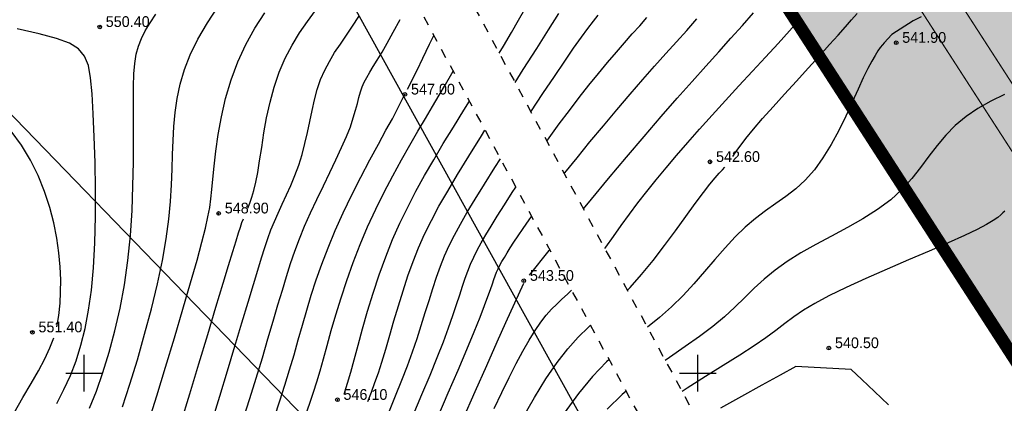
# Model space of a CAD drawing. Extents: x 0 to 363660, y 0 to 4201329.
# Tile 67 of 256: x 360095 to 360175, y 4200598 to 4200629. Entities that reach past the tile are written whole.
import ezdxf

# ---------------------------------------------------------------- set-up
doc = ezdxf.new("R2010")
doc.units = 0
doc.header["$LTSCALE"] = 0.5
doc.header["$MEASUREMENT"] = 0
doc.header["$PDMODE"] = 32
doc.header["$PDSIZE"] = 0.3
for name, pattern in [('CONTI', [0]), ('GOST2.303 6', [12, 8, -1.5, 1, -1.5]), ('STRIH_1', [3, 2, -1]), ('Д_ТРОТ_ТРУБА', [3, 1.5, -1.5])]:
    doc.linetypes.add(name, pattern=pattern)
for name, color, linetype in [('(004) Точки рельефа', 7, 'Continuous'), ('(014) Водопровод', 5, 'ИК_Водопровод -------в--------'), ('(025) Дорога', 7, 'Continuous'), ('GORIZDEFAULT', 32, 'CONTI'), ('PI_TTDEFAULT', 5, 'CONTI'), ('SETKR', 2, 'CONTI'), ('Штрих Стекло', 7, 'Continuous')]:
    doc.layers.add(name, color=color, linetype=linetype)
doc.layers.add('(032) Горизонтали утолщенные', color=32, linetype='Continuous', lineweight=30)
doc.layers.add('.', color=7, linetype='Continuous', lineweight=15)
doc.styles.add('D-431', font='d431.ttf')
doc.styles.get("Standard").update_dxf_attribs({"font": 'times.ttf'})
doc.linetypes.add('ИК_Водопровод -------в--------', pattern='A,9,-0.6,["В",Standard,S=1.2,R=0,X=0,Y=-0.6],-1.2', length=10.8)

# ---------------------------------------------------------------- blocks, each defined once
blk = doc.blocks.new('BL_333')
at = {"color": 0}
for p, q in [((0, -1.5), (0, 1.5)), ((-1.5, 0), (1.5, 0))]:
    blk.add_line(p, q, dxfattribs=at)
blk = doc.blocks.new('gergrgrre')
at = {"layer": '(014) Водопровод', "flags": 128}
blk.add_lwpolyline([(360036.438, 4200773.015), (360047.098, 4200750.311), (360089.76, 4200681.101), (360107.619, 4200655.796), (360141.826, 4200594.039), (360149.345, 4200579.998), (360206.507, 4200508.61), (360230.262, 4200479.387), (360306.281, 4200388.525), (360409.154, 4200291.553), (360456.114, 4200244.191), (360490.793, 4200199.337)], dxfattribs=at)
at = {"layer": '(025) Дорога', "linetype": 'Д_ТРОТ_ТРУБА', "flags": 128}
for points in [[(360044.195, 4200796.012), (360041.816, 4200791.773), (360042.358, 4200788.304), (360046.087, 4200780.21), (360059.012, 4200755.887), (360082.266, 4200713.415), (360119.837, 4200651.911), (360154.248, 4200588.273), (360168.952, 4200565.337), (360182.618, 4200547.766), (360213.043, 4200512.044), (360268.283, 4200446.262), (360308.926, 4200401.534), (360387.369, 4200322.593), (360428.116, 4200283.497), (360457.116, 4200256.42), (360464.886, 4200245.444), (360476.507, 4200228.263), (360489.06, 4200214.493), (360499.065, 4200202.984)], [(360034.859, 4200791.392), (360036.733, 4200790.501), (360038.761, 4200786.553), (360042.501, 4200778.433), (360055.492, 4200753.988), (360078.803, 4200711.411), (360116.369, 4200649.915), (360150.8, 4200586.24), (360165.682, 4200563.025), (360179.515, 4200545.24), (360209.989, 4200509.461), (360265.27, 4200443.63), (360306.026, 4200398.778), (360384.565, 4200319.74), (360425.367, 4200280.592), (360454.087, 4200253.775), (360461.596, 4200243.167), (360473.356, 4200225.782), (360486.072, 4200211.833), (360495.233, 4200201.295)]]:
    blk.add_lwpolyline(points, dxfattribs=at)
at = {"layer": '(032) Горизонтали утолщенные', "color": 32}
for points in [[(360133.813, 4200626.065, 546), (360134.16, 4200626.63, 546), (360134.82, 4200627.74, 546), (360135.4, 4200628.75, 546), (360135.9, 4200629.64, 546)], [(360139.121, 4200616.248, 544), (360139.17, 4200616.31, 544), (360140.16, 4200617.54, 544), (360141.21, 4200618.83, 544), (360142.31, 4200620.14, 544), (360143.41, 4200621.45, 544), (360144.49, 4200622.72, 544), (360145.52, 4200623.92, 544), (360146.48, 4200625.01, 544), (360147.39, 4200626.03, 544), (360148.25, 4200626.99, 544), (360149.09, 4200627.91, 544), (360149.91, 4200628.84, 544)], [(360100.45, 4200597.15, 550), (360101, 4200598.55, 550), (360101.53, 4200600.07, 550), (360102.04, 4200601.71, 550), (360102.51, 4200603.46, 550), (360102.93, 4200605.29, 550), (360103.29, 4200607.2, 550), (360103.57, 4200609.18, 550), (360103.78, 4200611.21, 550), (360103.91, 4200613.25, 550), (360103.98, 4200615.25, 550), (360104.02, 4200617.19, 550), (360104.02, 4200619, 550), (360104.02, 4200620.66, 550), (360104.01, 4200622.12, 550), (360104.02, 4200623.34, 550), (360104.06, 4200624.37, 550), (360104.13, 4200625.23, 550), (360104.25, 4200625.97, 550), (360104.43, 4200626.63, 550), (360104.67, 4200627.25, 550), (360104.98, 4200627.87, 550), (360105.38, 4200628.53, 550), (360105.85, 4200629.24, 550)], [(360168.18, 4200629.01, 542), (360167.55, 4200628.68, 542), (360165.79, 4200627.58, 542), (360165.17, 4200626.89, 542), (360165.03, 4200626.73, 542), (360164.86, 4200626.52, 542), (360164.67, 4200626.25, 542), (360164.44, 4200625.88, 542), (360164.17, 4200625.41, 542), (360163.85, 4200624.81, 542), (360163.48, 4200624.05, 542), (360163.06, 4200623.12, 542), (360162.58, 4200622.07, 542), (360162.06, 4200620.94, 542), (360161.48, 4200619.77, 542), (360160.86, 4200618.62, 542), (360160.19, 4200617.54, 542), (360159.49, 4200616.56, 542), (360158.74, 4200615.73, 542), (360157.97, 4200615.02, 542), (360157.17, 4200614.4, 542), (360156.35, 4200613.81, 542), (360155.52, 4200613.22, 542), (360154.69, 4200612.6, 542), (360153.86, 4200611.9, 542), (360153.04, 4200611.1, 542), (360152.22, 4200610.21, 542), (360151.39, 4200609.26, 542), (360150.55, 4200608.28, 542), (360149.68, 4200607.29, 542), (360148.79, 4200606.32, 542), (360147.85, 4200605.4, 542), (360146.87, 4200604.54, 542), (360145.885, 4200603.738, 542)], [(360110.42, 4200596.1, 548), (360111.05, 4200598.12, 548), (360111.68, 4200600.18, 548), (360112.29, 4200602.2, 548), (360112.86, 4200604.09, 548), (360113.37, 4200605.79, 548), (360113.79, 4200607.21, 548), (360114.15, 4200608.4, 548), (360114.45, 4200609.4, 548), (360114.72, 4200610.24, 548), (360114.97, 4200610.98, 548), (360115.22, 4200611.67, 548), (360115.5, 4200612.34, 548), (360115.8, 4200613.03, 548), (360116.14, 4200613.76, 548), (360116.48, 4200614.51, 548), (360116.83, 4200615.29, 548), (360117.17, 4200616.1, 548), (360117.48, 4200616.94, 548), (360117.76, 4200617.8, 548), (360117.99, 4200618.69, 548), (360118.2, 4200619.59, 548), (360118.38, 4200620.49, 548), (360118.57, 4200621.38, 548), (360118.76, 4200622.26, 548), (360118.99, 4200623.1, 548), (360119.27, 4200623.91, 548), (360119.6, 4200624.67, 548), (360119.99, 4200625.39, 548), (360120.41, 4200626.1, 548), (360120.88, 4200626.8, 548), (360121.37, 4200627.52, 548), (360121.87, 4200628.26, 548), (360122.38, 4200629.05, 548)], [(360121.19, 4200598.28, 546), (360121.74, 4200600.08, 546), (360122, 4200601.09, 546), (360122.32, 4200602.28, 546), (360122.69, 4200603.61, 546), (360123.1, 4200605.04, 546), (360123.55, 4200606.52, 546), (360124.04, 4200608.01, 546), (360124.57, 4200609.48, 546), (360125.13, 4200610.88, 546), (360125.73, 4200612.22, 546), (360126.36, 4200613.53, 546), (360127.03, 4200614.81, 546), (360127.73, 4200616.09, 546), (360128.48, 4200617.38, 546), (360129.26, 4200618.69, 546), (360130.09, 4200620.04, 546), (360130.93, 4200621.41, 546), (360131.386, 4200622.144, 546)], [(360128.81, 4200596.42, 544), (360129.67, 4200598.41, 544), (360130.47, 4200600.26, 544), (360131.18, 4200601.94, 544), (360131.78, 4200603.38, 544), (360132.26, 4200604.56, 544), (360132.63, 4200605.5, 544), (360132.9, 4200606.24, 544), (360133.1, 4200606.82, 544), (360133.26, 4200607.27, 544), (360133.38, 4200607.63, 544), (360133.49, 4200607.94, 544), (360133.6, 4200608.23, 544), (360133.73, 4200608.51, 544), (360133.88, 4200608.8, 544), (360134.04, 4200609.1, 544), (360134.24, 4200609.43, 544), (360134.46, 4200609.79, 544), (360134.72, 4200610.2, 544), (360135.01, 4200610.66, 544), (360135.36, 4200611.19, 544), (360135.77, 4200611.79, 544), (360136.25, 4200612.48, 544), (360136.458, 4200612.763, 544)], [(360142.762, 4200601.105, 542), (360142.57, 4200600.93, 542), (360141.43, 4200599.74, 542), (360140.28, 4200598.36, 542), (360139.12, 4200596.74, 542), (360137.97, 4200594.95, 542), (360136.85, 4200593.07, 542), (360135.8, 4200591.17, 542), (360134.82, 4200589.34, 542), (360133.95, 4200587.65, 542), (360133.2, 4200586.19, 542), (360132.56, 4200584.93, 542), (360132.05, 4200583.94, 542), (360131.63, 4200583.11, 542)]]:
    blk.add_polyline3d(points, dxfattribs=at)
at = {"linetype": 'Continuous', "elevation": 1.643}
blk.add_lwpolyline([(359968.105, 4200751.148), (360144.875, 4200568.598), (360208.905, 4200501.768), (360248.135, 4200449.088), (360280.365, 4200400.868), (360329.345, 4200345.008), (360410.625, 4200285.188), (360473.125, 4200218.998), (360491.256, 4200199.541)], dxfattribs=at)
at = {"layer": 'GORIZDEFAULT', "color": 32}
for points in [[(360135.108, 4200623.669, 545.5), (360135.78, 4200624.73, 545.5), (360136.87, 4200626.43, 545.5), (360137.84, 4200627.97, 545.5), (360138.67, 4200629.28, 545.5)], [(360097.78, 4200603.77, 551), (360097.94, 4200604.69, 551), (360098.04, 4200605.69, 551), (360098.08, 4200606.6, 551), (360098.09, 4200607.6, 551), (360098.04, 4200608.67, 551), (360097.94, 4200609.8, 551), (360097.78, 4200610.99, 551), (360097.53, 4200612.23, 551), (360097.2, 4200613.5, 551), (360096.78, 4200614.8, 551), (360096.25, 4200616.09, 551), (360095.63, 4200617.35, 551), (360094.89, 4200618.57, 551), (360094.05, 4200619.7, 551)], [(360136.393, 4200621.294, 545), (360137.38, 4200622.78, 545), (360138.31, 4200624.17, 545), (360139.15, 4200625.42, 545), (360139.88, 4200626.47, 545), (360140.51, 4200627.35, 545), (360141.04, 4200628.07, 545), (360141.5, 4200628.66, 545), (360141.89, 4200629.15, 545)], [(360097.79, 4200597.52, 550.5), (360098.36, 4200598.66, 550.5), (360098.88, 4200599.82, 550.5), (360099.34, 4200601.01, 550.5), (360099.74, 4200602.27, 550.5), (360100.09, 4200603.63, 550.5), (360100.37, 4200605.12, 550.5), (360100.6, 4200606.76, 550.5), (360100.77, 4200608.59, 550.5), (360100.87, 4200610.61, 550.5), (360100.92, 4200612.77, 550.5), (360100.93, 4200614.98, 550.5), (360100.9, 4200617.16, 550.5), (360100.83, 4200619.24, 550.5), (360100.75, 4200621.13, 550.5), (360100.65, 4200622.75, 550.5), (360100.53, 4200624.05, 550.5), (360100.35, 4200625.05, 550.5), (360100.04, 4200625.81, 550.5), (360099.55, 4200626.4, 550.5), (360098.81, 4200626.86, 550.5), (360097.76, 4200627.25, 550.5), (360096.35, 4200627.63, 550.5), (360094.54, 4200628.04, 550.5)], [(360140.676, 4200613.372, 543.5), (360141.33, 4200614.16, 543.5), (360142.73, 4200615.85, 543.5), (360144.18, 4200617.58, 543.5), (360145.63, 4200619.28, 543.5), (360147.02, 4200620.91, 543.5), (360148.32, 4200622.4, 543.5), (360149.53, 4200623.76, 543.5), (360150.65, 4200625.01, 543.5), (360151.7, 4200626.17, 543.5), (360152.7, 4200627.27, 543.5), (360153.64, 4200628.31, 543.5), (360154.54, 4200629.33, 543.5)], [(360142.416, 4200610.155, 543), (360142.5, 4200610.27, 543), (360143.12, 4200611.13, 543), (360143.76, 4200612.03, 543), (360144.43, 4200612.94, 543), (360145.12, 4200613.86, 543), (360145.84, 4200614.79, 543), (360146.6, 4200615.74, 543), (360147.41, 4200616.72, 543), (360148.26, 4200617.73, 543), (360149.17, 4200618.78, 543), (360150.14, 4200619.88, 543), (360151.17, 4200621.02, 543), (360152.25, 4200622.21, 543), (360153.35, 4200623.4, 543), (360154.45, 4200624.58, 543), (360155.52, 4200625.74, 543), (360156.53, 4200626.85, 543), (360157.47, 4200627.88, 543), (360158.32, 4200628.83, 543)], [(360152.86, 4200617.65, 542.5), (360153.1, 4200618.02, 542.5), (360153.44, 4200618.49, 542.5), (360153.91, 4200619.1, 542.5), (360154.54, 4200619.87, 542.5), (360155.27, 4200620.73, 542.5), (360156.13, 4200621.69, 542.5), (360157.06, 4200622.73, 542.5), (360158.03, 4200623.79, 542.5), (360158.99, 4200624.85, 542.5), (360159.91, 4200625.85, 542.5), (360160.73, 4200626.75, 542.5), (360161.43, 4200627.53, 542.5), (360162.02, 4200628.2, 542.5), (360162.53, 4200628.77, 542.5), (360162.98, 4200629.28, 542.5)], [(360137.698, 4200618.88, 544.5), (360137.9, 4200619.17, 544.5), (360138.71, 4200620.3, 544.5), (360139.53, 4200621.39, 544.5), (360140.33, 4200622.44, 544.5), (360141.13, 4200623.45, 544.5), (360141.9, 4200624.4, 544.5), (360142.65, 4200625.3, 544.5), (360143.36, 4200626.14, 544.5), (360144.03, 4200626.91, 544.5), (360144.66, 4200627.62, 544.5), (360145.26, 4200628.29, 544.5), (360145.85, 4200628.96, 544.5)], [(360105.24, 4200596, 549), (360105.92, 4200598.16, 549), (360106.64, 4200600.5, 549), (360107.36, 4200602.89, 549), (360108.05, 4200605.21, 549), (360108.67, 4200607.36, 549), (360109.2, 4200609.2, 549), (360109.6, 4200610.67, 549), (360109.89, 4200611.82, 549), (360110.09, 4200612.73, 549), (360110.23, 4200613.5, 549), (360110.33, 4200614.21, 549), (360110.4, 4200614.95, 549), (360110.48, 4200615.81, 549), (360110.59, 4200616.86, 549), (360110.73, 4200618.08, 549), (360110.93, 4200619.44, 549), (360111.19, 4200620.88, 549), (360111.53, 4200622.37, 549), (360111.97, 4200623.88, 549), (360112.52, 4200625.35, 549), (360113.17, 4200626.76, 549), (360113.92, 4200628.1, 549), (360114.71, 4200629.35, 549)], [(360103.12, 4200597.27, 549.5), (360103.73, 4200599.12, 549.5), (360104.34, 4200601.1, 549.5), (360104.93, 4200603.17, 549.5), (360105.49, 4200605.25, 549.5), (360105.98, 4200607.28, 549.5), (360106.39, 4200609.19, 549.5), (360106.69, 4200610.94, 549.5), (360106.9, 4200612.53, 549.5), (360107.04, 4200613.99, 549.5), (360107.12, 4200615.34, 549.5), (360107.18, 4200616.6, 549.5), (360107.21, 4200617.8, 549.5), (360107.25, 4200618.96, 549.5), (360107.31, 4200620.1, 549.5), (360107.41, 4200621.24, 549.5), (360107.57, 4200622.38, 549.5), (360107.82, 4200623.53, 549.5), (360108.17, 4200624.72, 549.5), (360108.64, 4200625.93, 549.5), (360109.26, 4200627.2, 549.5), (360110.04, 4200628.52, 549.5), (360110.93, 4200629.86, 549.5)], [(360113.35, 4200613.45, 548.5), (360113.51, 4200613.85, 548.5), (360113.67, 4200614.32, 548.5), (360113.83, 4200614.88, 548.5), (360113.99, 4200615.55, 548.5), (360114.14, 4200616.34, 548.5), (360114.3, 4200617.3, 548.5), (360114.47, 4200618.39, 548.5), (360114.65, 4200619.57, 548.5), (360114.87, 4200620.8, 548.5), (360115.15, 4200622.06, 548.5), (360115.48, 4200623.3, 548.5), (360115.89, 4200624.5, 548.5), (360116.39, 4200625.64, 548.5), (360116.95, 4200626.7, 548.5), (360117.56, 4200627.7, 548.5), (360118.2, 4200628.64, 548.5), (360118.85, 4200629.54, 548.5)], [(360112.96, 4200596.25, 547.5), (360113.5, 4200597.93, 547.5), (360114.02, 4200599.6, 547.5), (360114.52, 4200601.24, 547.5), (360114.98, 4200602.8, 547.5), (360115.41, 4200604.25, 547.5), (360115.79, 4200605.56, 547.5), (360116.15, 4200606.76, 547.5), (360116.48, 4200607.87, 547.5), (360116.81, 4200608.92, 547.5), (360117.16, 4200609.94, 547.5), (360117.54, 4200610.95, 547.5), (360117.96, 4200611.98, 547.5), (360118.44, 4200613.05, 547.5), (360118.95, 4200614.14, 547.5), (360119.49, 4200615.25, 547.5), (360120.02, 4200616.33, 547.5), (360120.52, 4200617.38, 547.5), (360120.98, 4200618.37, 547.5), (360121.38, 4200619.27, 547.5), (360121.69, 4200620.07, 547.5), (360121.92, 4200620.78, 547.5), (360122.11, 4200621.41, 547.5), (360122.26, 4200621.96, 547.5), (360122.38, 4200622.46, 547.5), (360122.51, 4200622.91, 547.5), (360122.65, 4200623.32, 547.5), (360122.82, 4200623.7, 547.5), (360123.02, 4200624.09, 547.5), (360123.27, 4200624.5, 547.5), (360123.55, 4200624.96, 547.5), (360123.88, 4200625.49, 547.5), (360124.27, 4200626.13, 547.5), (360124.7, 4200626.88, 547.5), (360125.19, 4200627.78, 547.5), (360125.74, 4200628.81, 547.5)], [(360174.98, 4200622.7, 541.5), (360173.87, 4200622.14, 541.5), (360172.82, 4200621.54, 541.5), (360171.85, 4200620.89, 541.5), (360170.97, 4200620.18, 541.5), (360170.19, 4200619.39, 541.5), (360169.49, 4200618.55, 541.5), (360168.82, 4200617.67, 541.5), (360168.15, 4200616.76, 541.5), (360167.44, 4200615.86, 541.5), (360166.63, 4200614.97, 541.5), (360165.71, 4200614.12, 541.5), (360164.64, 4200613.33, 541.5), (360163.45, 4200612.57, 541.5), (360162.18, 4200611.85, 541.5), (360160.89, 4200611.16, 541.5), (360159.61, 4200610.47, 541.5), (360158.39, 4200609.79, 541.5), (360157.27, 4200609.1, 541.5), (360156.29, 4200608.39, 541.5), (360155.41, 4200607.67, 541.5), (360154.6, 4200606.92, 541.5), (360153.82, 4200606.16, 541.5), (360153.02, 4200605.39, 541.5), (360152.17, 4200604.6, 541.5), (360151.22, 4200603.81, 541.5), (360150.14, 4200603, 541.5), (360148.96, 4200602.17, 541.5), (360147.7, 4200601.29, 541.5), (360147.347, 4200601.036, 541.5)], [(360126.34, 4200623.14, 547), (360127.13, 4200624.68, 547), (360127.59, 4200625.64, 547), (360128.14, 4200626.78, 547), (360128.489, 4200627.501, 547)], [(360118.03, 4200596.56, 546.5), (360118.39, 4200597.55, 546.5), (360118.7, 4200598.45, 546.5), (360118.97, 4200599.31, 546.5), (360119.23, 4200600.2, 546.5), (360119.5, 4200601.17, 546.5), (360119.8, 4200602.26, 546.5), (360120.13, 4200603.47, 546.5), (360120.51, 4200604.76, 546.5), (360120.93, 4200606.14, 546.5), (360121.39, 4200607.56, 546.5), (360121.91, 4200609.01, 546.5), (360122.48, 4200610.47, 546.5), (360123.1, 4200611.92, 546.5), (360123.76, 4200613.35, 546.5), (360124.45, 4200614.74, 546.5), (360125.15, 4200616.08, 546.5), (360125.85, 4200617.36, 546.5), (360126.53, 4200618.58, 546.5), (360127.19, 4200619.7, 546.5), (360127.8, 4200620.74, 546.5), (360128.38, 4200621.71, 546.5), (360128.92, 4200622.63, 546.5), (360129.45, 4200623.51, 546.5), (360129.96, 4200624.39, 546.5), (360130.068, 4200624.581, 546.5)], [(360115.5, 4200596.41, 547), (360115.94, 4200597.74, 547), (360116.36, 4200599.02, 547), (360116.74, 4200600.27, 547), (360117.11, 4200601.5, 547), (360117.45, 4200602.71, 547), (360117.8, 4200603.91, 547), (360118.14, 4200605.12, 547), (360118.51, 4200606.35, 547), (360118.91, 4200607.6, 547), (360119.36, 4200608.89, 547), (360119.87, 4200610.22, 547), (360120.44, 4200611.61, 547), (360121.1, 4200613.06, 547), (360121.81, 4200614.53, 547), (360122.55, 4200615.97, 547), (360123.28, 4200617.36, 547), (360123.97, 4200618.64, 547), (360124.59, 4200619.78, 547), (360125.11, 4200620.72, 547), (360126.13, 4200622.72, 547)], [(360123.11, 4200597.7, 545.5), (360123.4, 4200598.46, 545.5), (360123.69, 4200599.23, 545.5), (360123.97, 4200600.04, 545.5), (360124.25, 4200600.9, 545.5), (360124.57, 4200601.96, 545.5), (360124.9, 4200603.09, 545.5), (360125.24, 4200604.27, 545.5), (360125.6, 4200605.49, 545.5), (360125.98, 4200606.71, 545.5), (360126.38, 4200607.92, 545.5), (360126.8, 4200609.09, 545.5), (360127.25, 4200610.22, 545.5), (360127.74, 4200611.32, 545.5), (360128.29, 4200612.43, 545.5), (360128.91, 4200613.59, 545.5), (360129.62, 4200614.83, 545.5), (360130.42, 4200616.18, 545.5), (360131.34, 4200617.68, 545.5), (360132.37, 4200619.34, 545.5), (360132.657, 4200619.793, 545.5)], [(360175, 4200613.19, 541), (360174.85, 4200613.05, 541), (360174.68, 4200612.89, 541), (360174.43, 4200612.68, 541), (360174.05, 4200612.43, 541), (360173.51, 4200612.1, 541), (360172.75, 4200611.7, 541), (360171.72, 4200611.21, 541), (360170.39, 4200610.62, 541), (360168.85, 4200609.95, 541), (360167.15, 4200609.22, 541), (360165.41, 4200608.47, 541), (360163.69, 4200607.72, 541), (360162.08, 4200606.98, 541), (360160.68, 4200606.3, 541), (360159.54, 4200605.68, 541), (360158.61, 4200605.12, 541), (360157.82, 4200604.58, 541), (360157.09, 4200604.05, 541), (360156.36, 4200603.49, 541), (360155.55, 4200602.89, 541), (360154.58, 4200602.22, 541), (360153.41, 4200601.46, 541), (360152.06, 4200600.62, 541), (360150.61, 4200599.72, 541), (360149.12, 4200598.78, 541), (360148.714, 4200598.508, 541)], [(360124.82, 4200596.81, 545), (360125.38, 4200598.17, 545), (360125.89, 4200599.42, 545), (360126.35, 4200600.6, 545), (360126.76, 4200601.73, 545), (360127.13, 4200602.83, 545), (360127.47, 4200603.89, 545), (360127.79, 4200604.93, 545), (360128.1, 4200605.93, 545), (360128.4, 4200606.9, 545), (360128.71, 4200607.82, 545), (360129.03, 4200608.71, 545), (360129.37, 4200609.55, 545), (360129.74, 4200610.39, 545), (360130.17, 4200611.24, 545), (360130.65, 4200612.13, 545), (360131.21, 4200613.1, 545), (360131.86, 4200614.18, 545), (360132.61, 4200615.38, 545), (360133.46, 4200616.75, 545), (360133.916, 4200617.464, 545)], [(360144.257, 4200606.749, 542.5), (360144.49, 4200606.99, 542.5), (360145.41, 4200608.04, 542.5), (360146.35, 4200609.19, 542.5), (360147.28, 4200610.4, 542.5), (360148.18, 4200611.6, 542.5), (360149.02, 4200612.76, 542.5), (360149.79, 4200613.81, 542.5), (360150.45, 4200614.7, 542.5), (360150.98, 4200615.4, 542.5), (360151.41, 4200615.92, 542.5), (360151.74, 4200616.3, 542.5), (360152, 4200616.57, 542.5), (360152.2, 4200616.77, 542.5)], [(360126.8, 4200596.57, 544.5), (360127.52, 4200598.27, 544.5), (360128.18, 4200599.84, 544.5), (360128.76, 4200601.27, 544.5), (360129.27, 4200602.56, 544.5), (360129.69, 4200603.69, 544.5), (360130.05, 4200604.7, 544.5), (360130.35, 4200605.59, 544.5), (360130.6, 4200606.38, 544.5), (360130.83, 4200607.08, 544.5), (360131.04, 4200607.73, 544.5), (360131.26, 4200608.32, 544.5), (360131.49, 4200608.89, 544.5), (360131.74, 4200609.45, 544.5), (360132.02, 4200610.02, 544.5), (360132.35, 4200610.62, 544.5), (360132.72, 4200611.26, 544.5), (360133.16, 4200611.98, 544.5), (360133.66, 4200612.79, 544.5), (360134.24, 4200613.7, 544.5), (360134.88, 4200614.7, 544.5), (360135.171, 4200615.144, 544.5)], [(360105.51, 4200588.6, 548.5), (360106.68, 4200591.95, 548.5), (360107.23, 4200593.78, 548.5), (360107.89, 4200595.94, 548.5), (360108.6, 4200598.31, 548.5), (360109.34, 4200600.76, 548.5), (360110.07, 4200603.16, 548.5), (360110.74, 4200605.39, 548.5), (360111.33, 4200607.32, 548.5), (360111.77, 4200608.78, 548.5), (360112.11, 4200609.92, 548.5), (360112.38, 4200610.78, 548.5), (360112.58, 4200611.43, 548.5), (360112.73, 4200611.9, 548.5), (360112.86, 4200612.27, 548.5), (360112.98, 4200612.57, 548.5)], [(360136.29, 4200607.97, 543.5), (360137.9, 4200609.99, 543.5), (360137.935, 4200610.033, 543.5)], [(360130.85, 4200596.23, 543.5), (360131.85, 4200598.5, 543.5), (360132.8, 4200600.64, 543.5), (360133.64, 4200602.55, 543.5), (360134.35, 4200604.14, 543.5), (360135.82, 4200607.34, 543.5)], [(360133.41, 4200597.12, 543), (360134.04, 4200598.44, 543), (360134.64, 4200599.66, 543), (360135.21, 4200600.78, 543), (360135.74, 4200601.79, 543), (360136.25, 4200602.69, 543), (360136.74, 4200603.48, 543), (360137.2, 4200604.16, 543), (360137.65, 4200604.73, 543), (360138.08, 4200605.21, 543), (360138.5, 4200605.63, 543), (360138.93, 4200606.03, 543), (360139.37, 4200606.44, 543), (360139.699, 4200606.769, 543)], [(360135.76, 4200596.41, 542.5), (360136.69, 4200598.02, 542.5), (360137.62, 4200599.53, 542.5), (360138.53, 4200600.87, 542.5), (360139.41, 4200601.99, 542.5), (360140.26, 4200602.94, 542.5), (360141.09, 4200603.76, 542.5), (360141.247, 4200603.906, 542.5)], [(360094.3, 4200596.78, 551), (360095.01, 4200598.02, 551), (360095.68, 4200599.15, 551), (360096.27, 4200600.18, 551), (360096.8, 4200601.18, 551), (360097.22, 4200602.07, 551), (360097.53, 4200602.89, 551)], [(360165.54, 4200597.43, 540.5), (360164.4, 4200598.51, 540.5), (360163.37, 4200599.48, 540.5), (360162.49, 4200600.29, 540.5), (360157.99, 4200600.55, 540.5), (360156.71, 4200599.85, 540.5), (360155.21, 4200599.03, 540.5), (360153.56, 4200598.11, 540.5), (360151.85, 4200597.15, 540.5)], [(360144.151, 4200598.536, 541.5), (360143.83, 4200598.26, 541.5), (360142.62, 4200597.06, 541.5)]]:
    blk.add_polyline3d(points, dxfattribs=at)
at = {"layer": 'PI_TTDEFAULT', "color": 5}
for p in [(360101.27, 4200628.19, 550.4), (360166.16, 4200626.9, 541.9), (360126.13, 4200622.7, 547), (360150.99, 4200617.21, 542.6), (360110.96, 4200613.01, 548.9), (360135.82, 4200607.53, 543.5), (360095.79, 4200603.33, 551.4), (360160.67, 4200602.04, 540.5), (360120.64, 4200597.84, 546.1)]:
    blk.add_point(p, dxfattribs=at)
at = {"layer": 'SETKR', "color": 92}
for p in [(360100, 4200600), (360150, 4200600)]:
    blk.add_blockref('BL_333', p, dxfattribs=at)
at = {"layer": '(004) Точки рельефа', "style": 'D-431'}
for s, p in [('550.40', (360101.76, 4200628.19)), ('541.90', (360166.65, 4200626.9)), ('547.00', (360126.63, 4200622.69)), ('542.60', (360151.48, 4200617.2)), ('548.90', (360111.46, 4200613.01)), ('543.50', (360136.32, 4200607.52)), ('551.40', (360096.28, 4200603.33)), ('540.50', (360161.17, 4200602.04)), ('546.10', (360121.13, 4200597.83))]:
    blk.add_text(s, height=0.875, dxfattribs=at).set_placement(p)

msp = doc.modelspace()

# ---------------------------------------------------------------- hatches: boundary and pattern name
at = {"layer": '.', "ltscale": 0.149071}
h = msp.add_hatch(color=256, dxfattribs=at)
h.dxf.hatch_style = 1
h.set_gradient(color1=(255, 255, 255), tint=1)
h.paths.add_polyline_path([(359890.241, 4200193.891), (361190.241, 4200193.891), (361190.241, 4201328.891), (359890.241, 4201328.891)])
h.paths.add_polyline_path([(359905.241, 4201313.891), (361175.241, 4201313.891), (361175.241, 4200208.891), (359905.241, 4200208.891)], flags=16)
h = msp.add_hatch(color=256, dxfattribs=at)
h.dxf.hatch_style = 1
h.set_gradient(color1=(51, 204, 0), color2=(51, 204, 0), tint=1)
edge = h.paths.add_edge_path()
edge.add_line((361134.955, 4200608.327), (360514.494, 4200266.411))
edge.add_arc((360509.185, 4200276.045), 11, 226.16627, 298.85775, ccw=False)
edge.add_line((360501.567, 4200268.11), (360238.667, 4200520.519))
edge.add_line((360238.667, 4200520.519), (360063.771, 4200791.021))
edge.add_line((360063.771, 4200791.021), (360055.869, 4200786.666))
edge.add_line((360055.869, 4200786.666), (360231.678, 4200514.752))
edge.add_line((360231.678, 4200514.752), (360505.949, 4200251.426))
edge.add_line((360505.949, 4200251.426), (361159.312, 4200611.473))
edge.add_line((361159.312, 4200611.473), (360747.942, 4201168.046))
edge.add_line((360747.942, 4201168.046), (360739.99, 4201163.663))
edge.add_line((360739.99, 4201163.663), (361138.492, 4200624.499))
edge.add_arc((361129.646, 4200617.961), 11, -61.14225, 36.46852, ccw=False)
h.paths.add_polyline_path([(360635.673, 4200691.995), (360780.102, 4200429.905), (360566.526, 4200312.211), (360568.119, 4200309.29), (360507.955, 4200275.985), (360501.782, 4200287.198), (360494.307, 4200283.398), (360465.92, 4200310.652), (360492.99, 4200325.73), (360496.558, 4200319.096), (360521.869, 4200333.03), (360529.686, 4200318.832), (360555.304, 4200332.783), (360566.527, 4200312.211), (360586.689, 4200323.322), (360558.05, 4200375.292), (360464.998, 4200324.014), (360283.729, 4200498.05)], flags=16)
edge = h.paths.add_edge_path(flags=17)
edge.add_line((361133.667, 4200620.933), (360949.42, 4200870.214))
edge.add_arc((360945.4, 4200867.242), 5, 36.46852, 118.85775)
edge.add_line((360942.986, 4200871.621), (360648.845, 4200709.53))
edge.add_arc((360651.259, 4200705.151), 5, 118.85775, 208.85775)
edge.add_line((360646.88, 4200702.738), (360795.17, 4200433.642))
edge.add_arc((360799.549, 4200436.055), 5, 208.85775, 298.85775)
edge.add_line((360801.962, 4200431.676), (361132.059, 4200613.582))
edge.add_arc((361129.646, 4200617.961), 5, 298.85775, 396.46852)
h.paths.add_polyline_path([(360656.693, 4200703.578), (360944.264, 4200862.049), (361123.713, 4200619.259), (360801.122, 4200441.489)], flags=16)
edge = h.paths.add_edge_path(flags=17)
edge.add_line((360789.915, 4200430.746), (360641.624, 4200699.842))
edge.add_arc((360637.246, 4200697.429), 5, 28.86341, 118.85775)
edge.add_line((360634.832, 4200701.808), (360274.624, 4200503.308))
edge.add_arc((360277.037, 4200498.929), 5, 118.85775, 226.16627)
edge.add_line((360273.574, 4200495.323), (360505.722, 4200272.438))
edge.add_arc((360509.185, 4200276.045), 5, 226.16627, 298.85775)
edge.add_line((360511.598, 4200271.666), (360519.249, 4200275.882))
edge.add_line((360519.249, 4200275.882), (360524.504, 4200278.777))
edge.add_line((360524.504, 4200278.777), (360787.949, 4200423.954))
edge.add_arc((360785.536, 4200428.333), 5, 298.85775, 388.85775)
edge = h.paths.add_edge_path(flags=17)
edge.add_arc((360385.769, 4200927.93), 5, 28.85775, 118.85775)
edge.add_line((360383.356, 4200932.309), (360379.852, 4200930.379))
edge.add_line((360379.852, 4200930.379), (360528.625, 4200660.407))
edge.add_line((360528.625, 4200660.407), (360265.595, 4200515.46))
edge.add_line((360265.595, 4200515.46), (360250.316, 4200530.13))
edge.add_line((360250.316, 4200530.13), (360093.542, 4200772.602))
edge.add_line((360093.542, 4200772.602), (360090.338, 4200770.837))
edge.add_arc((360092.751, 4200766.458), 5, 118.85775, 212.88524)
edge.add_line((360088.552, 4200763.743), (360240.685, 4200528.449))
edge.add_line((360240.685, 4200528.449), (360243.327, 4200524.363))
edge.add_line((360243.327, 4200524.363), (360261.485, 4200506.929))
edge.add_arc((360264.948, 4200510.536), 5, 226.16627, 298.85775)
edge.add_line((360267.361, 4200506.157), (360536.472, 4200654.455))
edge.add_arc((360534.059, 4200658.834), 5, 298.85915, 388.85698)
edge.add_line((360538.438, 4200661.247), (360390.148, 4200930.343))
edge = h.paths.add_edge_path(flags=17)
edge.add_line((360749.145, 4201133.884), (360745.026, 4201131.614))
edge.add_line((360745.026, 4201131.614), (360929.872, 4200881.521))
edge.add_line((360929.872, 4200881.521), (360645.109, 4200724.598))
edge.add_line((360645.109, 4200724.598), (360496.336, 4200994.569))
edge.add_line((360496.336, 4200994.569), (360492.833, 4200992.639))
edge.add_arc((360495.246, 4200988.26), 5, 118.85775, 208.85855)
edge.add_line((360490.867, 4200985.847), (360639.157, 4200716.751))
edge.add_arc((360643.536, 4200719.164), 5, 208.85775, 298.85137)
edge.add_line((360645.949, 4200714.785), (360938.218, 4200875.845))
edge.add_arc((360935.805, 4200880.224), 5, 298.85775, 396.46852)
edge.add_line((360939.826, 4200883.196), (360755.579, 4201132.477))
edge.add_arc((360751.558, 4201129.505), 5, 36.46939, 118.85775)
at = {"layer": 'Штрих Стекло', "linetype": 'Continuous'}
h = msp.add_hatch(color=5, dxfattribs=at)
h.dxf.hatch_style = 1
h.set_gradient(color1=(173, 173, 173), color2=(166, 166, 166), one_color=1, tint=0.65)
edge = h.paths.add_edge_path()
edge.add_line((360067.205, 4200806.615), (360049.645, 4200796.938))
edge.add_arc((360052.059, 4200792.559), 5, 32.88524, 118.85775, ccw=False)
edge.add_line((360056.257, 4200795.274), (360060.259, 4200789.085))
edge.add_line((360060.259, 4200789.085), (360069.039, 4200793.924))
edge.add_line((360069.039, 4200793.924), (360065.267, 4200799.758))
edge.add_arc((360069.63, 4200802.227), 5.014, 118.92591, 209.50369, ccw=False)
edge = h.paths.add_edge_path()
edge.add_line((360236.317, 4200517.23), (360498.797, 4200265.225))
edge.add_arc((360509.185, 4200276.045), 15, 226.16627, 298.85775)
edge.add_line((360516.425, 4200262.908), (361136.886, 4200604.824))
edge.add_arc((361129.646, 4200617.961), 15, 298.85775, 396.46852)
edge.add_line((361141.709, 4200626.877), (360736.189, 4201168.806))
edge.add_arc((360740.21, 4201171.777), 5, 118.85775, 216.46852, ccw=False)
edge.add_line((360737.797, 4201176.157), (360731.547, 4201172.713))
edge.add_line((360731.547, 4201172.713), (361139.296, 4200625.094))
edge.add_arc((361129.646, 4200617.961), 12, -61.14225, 36.46852, ccw=False)
edge.add_line((361135.438, 4200607.451), (360507.891, 4200266.197))
edge.add_line((360507.891, 4200266.197), (360237.512, 4200520.465))
edge.add_line((360237.512, 4200520.465), (360062.893, 4200790.537))
edge.add_line((360062.893, 4200790.537), (360060.259, 4200789.085))
edge.add_line((360060.259, 4200789.085), (360234.992, 4200518.836))
edge.add_arc((360242.55, 4200523.723), 9, 212.88524, 226.16627)
edge = h.paths.add_edge_path(flags=16)
edge.add_line((360274.624, 4200503.308), (360634.832, 4200701.808))
edge.add_arc((360637.246, 4200697.429), 5, 28.85775, 118.85775, ccw=False)
edge.add_line((360641.625, 4200699.842), (360789.915, 4200430.746))
edge.add_arc((360785.536, 4200428.333), 5, -61.14225, 28.85775, ccw=False)
edge.add_line((360787.949, 4200423.954), (360511.598, 4200271.666))
edge.add_arc((360509.185, 4200276.045), 5, 226.82384, 298.85775, ccw=False)
edge.add_line((360505.764, 4200272.399), (360273.569, 4200495.328))
edge.add_arc((360277.037, 4200498.929), 5, 118.85775, 226.07521, ccw=False)
h.paths.add_polyline_path([(360274.624, 4200503.308), (360631.329, 4200699.877), (360780.102, 4200429.905), (360509.832, 4200280.969)], flags=0)
edge = h.paths.add_edge_path(flags=16)
edge.add_line((360648.845, 4200709.53), (360942.986, 4200871.621))
edge.add_arc((360945.4, 4200867.242), 5, 36.46852, 118.85775, ccw=False)
edge.add_line((360949.42, 4200870.214), (361133.667, 4200620.933))
edge.add_arc((361129.646, 4200617.961), 5, -61.14225, 36.46852, ccw=False)
edge.add_line((361132.059, 4200613.582), (360801.962, 4200431.676))
edge.add_arc((360799.549, 4200436.055), 5, 208.85775, 298.85775, ccw=False)
edge.add_line((360795.17, 4200433.642), (360646.88, 4200702.738))
edge.add_arc((360651.259, 4200705.151), 5, 118.85775, 208.85775, ccw=False)
h.paths.add_polyline_path([(360652.349, 4200711.46), (360938.867, 4200869.351), (361123.713, 4200619.259), (360801.122, 4200441.489)], flags=0)
edge = h.paths.add_edge_path(flags=17)
edge.add_line((361139.296, 4200625.094), (360731.547, 4201172.713))
edge.add_line((360731.547, 4201172.713), (360723.659, 4201168.366))
edge.add_arc((360726.073, 4201163.987), 5, 36.46852, 118.85775, ccw=False)
edge.add_line((360730.093, 4201166.959), (360939.826, 4200883.196))
edge.add_arc((360935.805, 4200880.224), 5, -61.14225, 36.46852, ccw=False)
edge.add_line((360938.218, 4200875.845), (360645.95, 4200714.785))
edge.add_arc((360643.536, 4200719.164), 5, 208.85775, 298.85775, ccw=False)
edge.add_line((360639.157, 4200716.751), (360490.867, 4200985.847))
edge.add_arc((360495.246, 4200988.26), 5, 118.85775, 208.85775, ccw=False)
edge.add_line((360492.833, 4200992.639), (360478.82, 4200984.917))
edge.add_arc((360481.233, 4200980.538), 5, 28.85775, 118.85775, ccw=False)
edge.add_line((360485.612, 4200982.951), (360633.903, 4200713.855))
edge.add_arc((360629.523, 4200711.442), 5, -61.14225, 28.85552, ccw=False)
edge.add_line((360631.937, 4200707.063), (360550.485, 4200662.177))
edge.add_arc((360548.072, 4200666.557), 5, 208.85775, 298.85775, ccw=False)
edge.add_line((360543.693, 4200664.143), (360395.403, 4200933.239))
edge.add_arc((360399.782, 4200935.652), 5, 118.85775, 208.85775, ccw=False)
edge.add_line((360397.369, 4200940.032), (360749.145, 4201133.884))
edge.add_arc((360751.558, 4201129.505), 5, 36.46852, 118.85775, ccw=False)
edge.add_line((360755.579, 4201132.477), (360745.985, 4201145.458))
edge.add_arc((360741.964, 4201142.486), 5, -61.14225, 36.46852, ccw=False)
edge.add_line((360744.377, 4201138.107), (360086.378, 4200775.506))
edge.add_arc((360084.042, 4200779.927), 5, 212.88524, 297.85041, ccw=False)
edge.add_line((360079.844, 4200777.212), (360088.552, 4200763.743))
edge.add_arc((360092.751, 4200766.458), 5, 118.85775, 212.88524, ccw=False)
edge.add_line((360090.338, 4200770.837), (360383.356, 4200932.309))
edge.add_arc((360385.769, 4200927.93), 5, 28.85775, 118.85775, ccw=False)
edge.add_line((360390.148, 4200930.343), (360538.438, 4200661.248))
edge.add_arc((360534.059, 4200658.834), 5, -61.14225, 28.85775, ccw=False)
edge.add_line((360536.472, 4200654.455), (360267.361, 4200506.157))
edge.add_arc((360264.948, 4200510.536), 5, 226.16627, 298.85775, ccw=False)
edge.add_line((360261.485, 4200506.929), (360243.327, 4200524.363))
edge.add_line((360243.327, 4200524.363), (360069.039, 4200793.924))
edge.add_line((360069.039, 4200793.924), (360062.893, 4200790.537))
edge.add_line((360062.893, 4200790.537), (360237.512, 4200520.465))
edge.add_line((360237.512, 4200520.465), (360507.891, 4200266.197))
edge.add_line((360507.891, 4200266.197), (361135.438, 4200607.451))
edge.add_arc((361129.646, 4200617.961), 12, 298.85775, 396.46852)

# ---------------------------------------------------------------- linework, layer by layer
at = {"ltscale": 0.149071, "const_width": 0.1}
msp.add_lwpolyline([(359943.476, 4200738.432), (360053.157, 4200798.874, -0.393772), (360059.769, 4200797.209), (360238.667, 4200520.519), (360501.567, 4200268.11, 0.328259), (360514.494, 4200266.411), (361134.955, 4200608.327, 0.453677), (361138.492, 4200624.499), (360736.189, 4201168.806, -0.453677), (360737.797, 4201176.157), (360868.753, 4201248.322)], format="xyb", dxfattribs=at)
msp.add_lwpolyline([(360052.603, 4200791.717), (360231.678, 4200514.752), (360505.949, 4200251.426), (361159.312, 4200611.473), (360744.344, 4201172.914)], dxfattribs=at)
at = {"color": 1, "linetype": 'GOST2.303 6', "lineweight": 30, "const_width": 1.035}
msp.add_lwpolyline([(360055.869, 4200786.666), (360747.942, 4201168.046), (361159.312, 4200611.473), (360505.949, 4200251.426), (360231.678, 4200514.752)], close=True, dxfattribs=at)
at = {"color": 7, "linetype": 'STRIH_1', "ltscale": 2, "true_color": 0xffffff, "const_width": 0.1}
msp.add_lwpolyline([(360062.093, 4200799.14), (360240.997, 4200522.441), (360503.645, 4200270.274, 0.328259), (360513.046, 4200269.038), (361133.507, 4200610.954, 0.453677), (361136.08, 4200622.716), (360733.263, 4201167.717)], format="xyb", dxfattribs=at)

# ---------------------------------------------------------------- block references
at = {"linetype": 'Continuous'}
msp.add_blockref('gergrgrre', (0, 0), dxfattribs=at)

doc.saveas('drawing.dxf')
